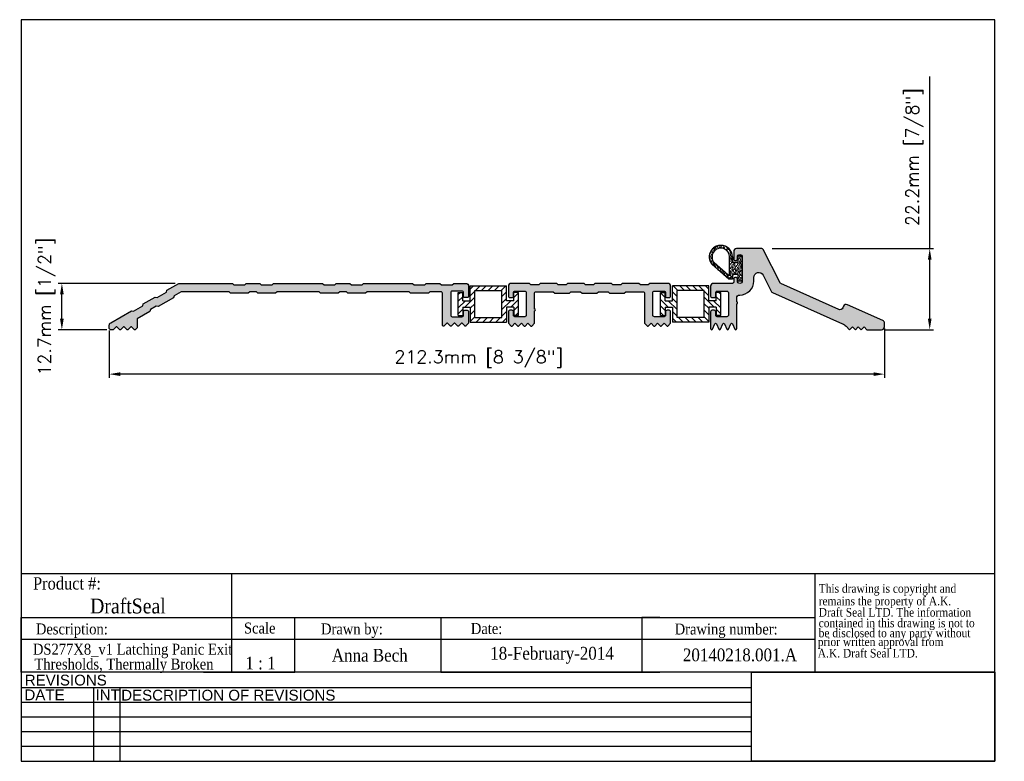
# Model space of a CAD drawing. Header units: millimetres. Extents: x 2362 to 2631, y 15 to 219.
import ezdxf
from ezdxf.enums import TextEntityAlignment as Align

# ---------------------------------------------------------------- set-up
doc = ezdxf.new("R2010")
doc.units = ezdxf.units.MM
doc.header["$MEASUREMENT"] = 0
doc.layers.add('AM_5', color=3, linetype='Continuous', lineweight=25)
doc.layers.add('BORDER', color=7, linetype='Continuous', lineweight=25)
for name, color, linetype in [('Current', 7, 'Continuous'), ('DRAWING', 7, 'Continuous'), ('DRAWING1', 5, 'Continuous'), ('FRAME', 7, 'Continuous')]:
    doc.layers.add(name, color=color, linetype=linetype)
doc.styles.add('DS GROUP', font='arial.ttf')
doc.styles.get("Standard").update_dxf_attribs({"font": 'ROMANS.SHX'})
doc.styles.add('TAG', font='GARA.TTF')
doc.dimstyles.new('AM_ISO$0', dxfattribs={"dimtxt": 1.5, "dimasz": 1.5, "dimexe": 1, "dimexo": 1, "dimgap": 1.5, "dimtad": 1, "dimdec": 0, "dimdsep": 46, "dimtxsty": 'Standard', "dimcen": 0, "dimclrd": 256, "dimclre": 256, "dimclrt": 2, "dimadec": 0, "dimazin": 2, "dimtp": 0.1, "dimtm": 0.1, "dimtfac": 0.71, "dimtdec": 0, "dimtmove": 0, "dimatfit": 3, "dimfxl": 1, "dimlwd": -1, "dimlwe": -1, "dimarcsym": 1})
picture_1 = doc.add_image_def('image1.bmp', size_in_pixel=(901, 331))

# ---------------------------------------------------------------- blocks, each defined once
blk = doc.blocks.new('A$C08671A0E')
at = {"layer": 'FRAME', "style": 'TAG'}
for s, p in [('This drawing is copyright and', (14.8, -52.3)), ('remains the property of A.K.', (14.8, -101.5)), ('Draft Seal LTD. The information', (14.8, -145.7)), ('contained in this drawing is not to  ', (14.8, -187.4)), ('be disclosed to any party without ', (14.8, -226.7)), (' prior written approval from', (0, -261.2)), (' A.K. Draft Seal LTD.', (0, -306.1))]:
    blk.add_text(s, height=33.819, dxfattribs=at).set_placement(p)
blk = doc.blocks.new('*D465')
at = {"layer": 'AM_5', "linetype": 'ByBlock', "transparency": 16777216}
for p, q in [((2404.29, 146.25), (2372.25, 146.25)), ((2373.25, 136.55), (2373.25, 143.25)), ((2385.61, 133.55), (2372.25, 133.55))]:
    blk.add_line(p, q, dxfattribs=at)
at = {"layer": 'AM_5', "transparency": 16777216}
for points in [[(2372.75, 143.25), (2373.75, 143.25), (2373.25, 146.25)], [(2372.75, 136.55), (2373.75, 136.55), (2373.25, 133.55)]]:
    blk.add_solid(points, dxfattribs=at)
at = {"layer": 'Defpoints', "color": 0, "transparency": 16777216}
for p in [(2373.25, 146.25), (2405.29, 146.25), (2386.61, 133.55)]:
    blk.add_point(p, dxfattribs=at)
at = {"layer": 'AM_5', "color": 7, "transparency": 16777216, "insert": (2369.08, 139.9), "char_height": 3.5, "attachment_point": 5, "rotation": 90}
blk.add_mtext('12.7mm [1/2"]', dxfattribs=at)
blk = doc.blocks.new('*D466')
at = {"layer": 'AM_5', "linetype": 'ByBlock', "transparency": 16777216}
for p, q in [((2386.23, 133.36), (2386.23, 120.39)), ((2598.56, 133.87), (2598.56, 120.39)), ((2595.56, 121.39), (2389.23, 121.39))]:
    blk.add_line(p, q, dxfattribs=at)
at = {"layer": 'AM_5', "transparency": 16777216}
for points in [[(2389.23, 121.89), (2389.23, 120.89), (2386.23, 121.39)], [(2595.56, 121.89), (2595.56, 120.89), (2598.56, 121.39)]]:
    blk.add_solid(points, dxfattribs=at)
at = {"layer": 'Defpoints', "color": 0, "transparency": 16777216}
for p in [(2598.56, 134.87), (2386.23, 134.36), (2386.23, 121.39)]:
    blk.add_point(p, dxfattribs=at)
at = {"layer": 'AM_5', "color": 7, "transparency": 16777216, "insert": (2487.44, 125.55), "char_height": 3.5, "attachment_point": 5}
blk.add_mtext('212.3mm [8 3/8"]', dxfattribs=at)
blk = doc.blocks.new('*D467')
at = {"layer": 'AM_5', "linetype": 'ByBlock', "transparency": 16777216}
for p, q in [((2610.96, 155.77), (2610.96, 202.93)), ((2567.84, 155.77), (2611.96, 155.77)), ((2610.96, 136.55), (2610.96, 152.77)), ((2598.76, 133.55), (2611.96, 133.55))]:
    blk.add_line(p, q, dxfattribs=at)
at = {"layer": 'AM_5', "transparency": 16777216}
for points in [[(2610.46, 152.77), (2611.46, 152.77), (2610.96, 155.77)], [(2610.46, 136.55), (2611.46, 136.55), (2610.96, 133.55)]]:
    blk.add_solid(points, dxfattribs=at)
at = {"layer": 'Defpoints', "color": 0, "transparency": 16777216}
for p in [(2566.84, 155.77), (2610.96, 155.77), (2597.76, 133.55)]:
    blk.add_point(p, dxfattribs=at)
at = {"layer": 'AM_5', "color": 7, "transparency": 16777216, "insert": (2606.79, 180.85), "char_height": 3.5, "attachment_point": 5, "rotation": 90}
blk.add_mtext('22.2mm [7/8"]', dxfattribs=at)

msp = doc.modelspace()

# ---------------------------------------------------------------- hatches: boundary and pattern name
h = msp.add_hatch(color=256)
edge = h.paths.add_edge_path()
edge.add_line((2473.63, 143.55), (2468.77, 143.55))
edge.add_line((2468.77, 143.55), (2468.37, 143.95))
edge.add_line((2468.37, 143.95), (2456.86, 143.95))
edge.add_line((2456.86, 143.95), (2456.46, 143.55))
edge.add_line((2456.46, 143.55), (2451.6, 143.55))
edge.add_line((2451.6, 143.55), (2451.2, 143.95))
edge.add_line((2451.2, 143.95), (2449.36, 143.95))
edge.add_line((2449.36, 143.95), (2448.96, 143.55))
edge.add_line((2448.96, 143.55), (2444.1, 143.55))
edge.add_line((2444.1, 143.55), (2443.7, 143.95))
edge.add_line((2443.7, 143.95), (2432.19, 143.95))
edge.add_line((2432.19, 143.95), (2431.79, 143.55))
edge.add_line((2431.79, 143.55), (2426.93, 143.55))
edge.add_line((2426.93, 143.55), (2426.53, 143.95))
edge.add_line((2426.53, 143.95), (2424.69, 143.95))
edge.add_line((2424.69, 143.95), (2424.29, 143.55))
edge.add_line((2424.29, 143.55), (2419.43, 143.55))
edge.add_line((2419.43, 143.55), (2419.03, 143.95))
edge.add_line((2419.03, 143.95), (2405.9, 143.95))
edge.add_line((2405.9, 143.95), (2404.01, 142.86))
edge.add_line((2404.01, 142.86), (2403.87, 142.31))
edge.add_line((2403.87, 142.31), (2399.66, 139.88))
edge.add_line((2399.66, 139.88), (2399.12, 140.03))
edge.add_line((2399.12, 140.03), (2397.52, 139.11))
edge.add_line((2397.52, 139.11), (2397.37, 138.56))
edge.add_line((2397.37, 138.56), (2393.84, 136.52))
edge.add_line((2393.84, 136.52), (2393.84, 134.08))
edge.add_line((2393.84, 134.08), (2393.38, 133.62))
edge.add_arc((2393.21, 133.8), 0.25, 225, 315, ccw=False)
edge.add_line((2393.03, 133.62), (2392.39, 134.26))
edge.add_arc((2392.21, 134.09), 0.25, 45, 135)
edge.add_line((2392.03, 134.26), (2391.39, 133.62))
edge.add_arc((2391.21, 133.8), 0.25, 225, 315, ccw=False)
edge.add_line((2391.04, 133.62), (2390.39, 134.26))
edge.add_arc((2390.22, 134.09), 0.25, 45, 135)
edge.add_line((2390.04, 134.26), (2389.4, 133.62))
edge.add_arc((2389.22, 133.8), 0.25, 225, 315, ccw=False)
edge.add_line((2389.04, 133.62), (2388.4, 134.26))
edge.add_arc((2388.22, 134.09), 0.25, 45, 135)
edge.add_line((2388.04, 134.26), (2387.4, 133.62))
edge.add_arc((2387.22, 133.8), 0.25, 270, 315, ccw=False)
edge.add_line((2387.22, 133.55), (2386.61, 133.55))
edge.add_arc((2386.61, 133.93), 0.38, 180, 270, ccw=False)
edge.add_line((2386.23, 133.93), (2386.23, 134.78))
edge.add_arc((2387.03, 134.78), 0.8, 120.0005, 180, ccw=False)
edge.add_line((2386.63, 135.48), (2392.3, 138.75))
edge.add_line((2392.3, 138.75), (2392.84, 138.6))
edge.add_line((2392.84, 138.6), (2395.4, 140.07))
edge.add_line((2395.4, 140.07), (2395.54, 140.62))
edge.add_line((2395.54, 140.62), (2398.79, 142.5))
edge.add_line((2398.79, 142.5), (2399.34, 142.35))
edge.add_line((2399.34, 142.35), (2401.89, 143.82))
edge.add_line((2401.89, 143.82), (2402.04, 144.37))
edge.add_line((2402.04, 144.37), (2405.29, 146.25))
edge.add_line((2405.29, 146.25), (2419.98, 146.25))
edge.add_line((2419.98, 146.25), (2420.38, 145.85))
edge.add_line((2420.38, 145.85), (2423.33, 145.85))
edge.add_line((2423.33, 145.85), (2423.73, 146.25))
edge.add_line((2423.73, 146.25), (2427.48, 146.25))
edge.add_line((2427.48, 146.25), (2427.88, 145.85))
edge.add_line((2427.88, 145.85), (2430.83, 145.85))
edge.add_line((2430.83, 145.85), (2431.23, 146.25))
edge.add_line((2431.23, 146.25), (2444.65, 146.25))
edge.add_line((2444.65, 146.25), (2445.05, 145.85))
edge.add_line((2445.05, 145.85), (2448, 145.85))
edge.add_line((2448, 145.85), (2448.4, 146.25))
edge.add_line((2448.4, 146.25), (2452.15, 146.25))
edge.add_line((2452.15, 146.25), (2452.55, 145.85))
edge.add_line((2452.55, 145.85), (2455.5, 145.85))
edge.add_line((2455.5, 145.85), (2455.9, 146.25))
edge.add_line((2455.9, 146.25), (2469.32, 146.25))
edge.add_line((2469.32, 146.25), (2469.72, 145.85))
edge.add_line((2469.72, 145.85), (2472.67, 145.85))
edge.add_line((2472.67, 145.85), (2473.07, 146.25))
edge.add_line((2473.07, 146.25), (2476.82, 146.25))
edge.add_line((2476.82, 146.25), (2477.22, 145.85))
edge.add_line((2477.22, 145.85), (2480.17, 145.85))
edge.add_line((2480.17, 145.85), (2480.57, 146.25))
edge.add_line((2480.57, 146.25), (2483.85, 146.25))
edge.add_arc((2483.85, 145.45), 0.8, 0, 90, ccw=False)
edge.add_line((2484.65, 145.45), (2484.65, 142.75))
edge.add_arc((2484.27, 142.75), 0.38, 270, 360, ccw=False)
edge.add_line((2484.27, 142.37), (2483.63, 142.37))
edge.add_arc((2483.63, 142.75), 0.38, 180, 270, ccw=False)
edge.add_line((2483.25, 142.75), (2483.25, 143.74))
edge.add_arc((2482.87, 143.74), 0.38, 360, 450)
edge.add_line((2482.87, 144.12), (2480.15, 144.12))
edge.add_arc((2480.15, 143.74), 0.38, 90, 180)
edge.add_line((2479.77, 143.74), (2479.77, 137.5))
edge.add_arc((2480.15, 137.5), 0.38, 180, 270)
edge.add_line((2480.15, 137.12), (2482.87, 137.12))
edge.add_arc((2482.87, 137.5), 0.38, 270, 360)
edge.add_line((2483.25, 137.5), (2483.25, 138.49))
edge.add_arc((2483.63, 138.49), 0.38, 90, 180, ccw=False)
edge.add_line((2483.63, 138.87), (2484.27, 138.87))
edge.add_arc((2484.27, 138.49), 0.38, 0, 90, ccw=False)
edge.add_line((2484.65, 138.49), (2484.65, 135.34))
edge.add_line((2484.65, 135.34), (2483.94, 134.62))
edge.add_arc((2483.76, 134.8), 0.25, 225, 315, ccw=False)
edge.add_line((2483.58, 134.62), (2482.94, 135.26))
edge.add_arc((2482.76, 135.09), 0.25, 45, 135)
edge.add_line((2482.59, 135.26), (2481.94, 134.62))
edge.add_arc((2481.77, 134.8), 0.25, 225, 315, ccw=False)
edge.add_line((2481.59, 134.62), (2480.95, 135.26))
edge.add_arc((2480.77, 135.09), 0.25, 45, 135)
edge.add_line((2480.59, 135.26), (2479.95, 134.62))
edge.add_arc((2479.77, 134.8), 0.25, 225, 315, ccw=False)
edge.add_line((2479.6, 134.62), (2478.95, 135.26))
edge.add_arc((2478.78, 135.09), 0.25, 45, 135)
edge.add_line((2478.6, 135.26), (2477.95, 134.62))
edge.add_arc((2477.78, 134.8), 0.25, 225, 315, ccw=False)
edge.add_line((2477.6, 134.62), (2477.47, 134.75))
edge.add_line((2477.47, 134.75), (2477.47, 143.57))
edge.add_arc((2477.09, 143.57), 0.38, 360, 450)
edge.add_line((2477.09, 143.95), (2474.03, 143.95))
edge.add_line((2474.03, 143.95), (2473.63, 143.55))
at = {"layer": 'Current'}
for points in [[(2562.78, 147.89, -0.788336), (2565.33, 148.5), (2567.66, 143.92, 0.171831), (2567.85, 143.74), (2587.1, 135.17, -0.091887), (2588.06, 134.51), (2589.03, 133.55), (2589.82, 134.34), (2590.61, 133.55), (2591.4, 134.34), (2592.19, 133.55), (2592.98, 134.34), (2593.77, 133.55), (2597.76, 133.55, 0.414214), (2598.56, 134.35), (2598.56, 135.39, 0.296213), (2598.09, 136.11), (2588.41, 140.42, 0.414214), (2587.35, 140.02), (2587.12, 139.51, -0.414214), (2586.08, 139.11), (2570.17, 146.19, -0.171831), (2569.99, 146.36), (2565.3, 155.56, 0.282029), (2564.96, 155.77), (2558.07, 155.77, 0.414214), (2557.28, 154.98), (2557.28, 153.01, 1), (2558.3, 153.01), (2558.3, 153.5, -1), (2559.6, 153.5), (2559.6, 146.9, -1), (2558.3, 146.9), (2558.3, 147.39, 1), (2557.28, 147.39), (2557.28, 146.63, -0.414214), (2556.9, 146.25), (2551.72, 146.25, 0.414214), (2550.93, 145.46), (2550.93, 142.75, 0.414214), (2551.31, 142.37), (2551.95, 142.37, 0.414214), (2552.33, 142.75), (2552.33, 143.74, -0.414214), (2552.71, 144.12), (2555.42, 144.12, -0.414214), (2555.8, 143.74), (2555.8, 137.5, -0.414214), (2555.42, 137.12), (2552.71, 137.12, -0.414214), (2552.33, 137.5), (2552.33, 138.49, 0.414214), (2551.95, 138.87), (2551.31, 138.87, 0.414214), (2550.93, 138.49), (2550.93, 133.87), (2551, 133.7, 0.661886), (2551.46, 133.7), (2552.09, 135.18, -0.661886), (2552.56, 135.18), (2553.19, 133.7, 0.661886), (2553.65, 133.7), (2554.28, 135.18, -0.661886), (2554.74, 135.18), (2555.37, 133.7, 0.661886), (2555.83, 133.7), (2556.46, 135.18, -0.661886), (2556.93, 135.18), (2557.56, 133.7, 0.661886), (2558.02, 133.7), (2558.1, 133.88), (2558.1, 140.68, 1), (2558.1, 141.18), (2558.1, 142.27, -0.414214), (2558.9, 143.07), (2558.95, 143.07, 0.414214), (2562.78, 146.9)], [(2515.34, 143.95), (2515.74, 143.55), (2519.8, 143.55), (2520.2, 143.95), (2522.84, 143.95), (2523.24, 143.55), (2527.3, 143.55), (2527.7, 143.95), (2532.43, 143.95, -0.414214), (2532.83, 143.55), (2532.83, 135.34), (2533.62, 134.55), (2533.84, 134.55), (2534.63, 135.34), (2535.42, 134.55), (2535.63, 134.55), (2536.42, 135.34), (2537.21, 134.55), (2537.42, 134.55), (2538.21, 135.34), (2539, 134.55), (2539.21, 134.55), (2540, 135.34), (2540, 138.47, 0.414214), (2539.6, 138.87), (2539, 138.87, 0.414214), (2538.6, 138.47), (2538.6, 137.52, -0.414214), (2538.2, 137.12), (2535.53, 137.12, -0.414214), (2535.13, 137.52), (2535.13, 143.72, -0.414214), (2535.53, 144.12), (2538.2, 144.12, -0.414214), (2538.6, 143.72), (2538.6, 142.77, 0.414214), (2539, 142.37), (2539.6, 142.37, 0.414214), (2540, 142.77), (2540, 145.45, 0.414214), (2539.2, 146.25), (2534.25, 146.25), (2533.85, 145.85), (2531.7, 145.85), (2531.3, 146.25), (2526.75, 146.25), (2526.35, 145.85), (2524.2, 145.85), (2523.8, 146.25), (2519.25, 146.25), (2518.85, 145.85), (2516.7, 145.85), (2516.3, 146.25), (2511.75, 146.25), (2511.35, 145.85), (2509.2, 145.85), (2508.8, 146.25), (2504.25, 146.25), (2503.85, 145.85), (2501.7, 145.85), (2501.3, 146.25), (2496.35, 146.25, 0.414214), (2495.55, 145.45), (2495.55, 142.77, 0.414214), (2495.95, 142.37), (2496.55, 142.37, 0.414214), (2496.95, 142.77), (2496.95, 143.72, -0.414214), (2497.35, 144.12), (2500.02, 144.12, -0.414214), (2500.42, 143.72), (2500.42, 137.52, -0.414214), (2500.02, 137.12), (2497.35, 137.12, -0.414214), (2496.95, 137.52), (2496.95, 138.47, 0.414214), (2496.55, 138.87), (2495.95, 138.87, 0.414214), (2495.55, 138.47), (2495.55, 135.34), (2496.34, 134.55), (2496.55, 134.55), (2497.34, 135.34), (2498.13, 134.55), (2498.34, 134.55), (2499.13, 135.34), (2499.92, 134.55), (2500.13, 134.55), (2500.92, 135.34), (2501.71, 134.55), (2501.93, 134.55), (2502.72, 135.34), (2502.72, 138.72, 1), (2502.72, 139.22), (2502.72, 143.55, -0.414214), (2503.12, 143.95), (2507.84, 143.95), (2508.24, 143.55), (2512.3, 143.55), (2512.7, 143.95)]]:
    msp.add_hatch(color=256, dxfattribs=at).paths.add_polyline_path(points)
at = {"layer": 'DRAWING1'}
h = msp.add_hatch(dxfattribs=at)
h.set_pattern_fill('AR-SAND', color=256, scale=0.0125, angle=270, style=0)
h.set_pattern_definition([(307.5, (2481.85545, 246.2023), (0.6117665, 0.0200004), [0, -0.4826, 0, -0.53975, 0, -0.5159375]), (277.5, (2481.85545, 246.2023), (0.8960314, -0.561904), [0, -0.26035, 0, -0.434975, 0, -0.1666875]), (237.5, (2481.85545, 246.5928), (0.0017965, -0.9887405), [0, -0.15875, 0, -0.5715, 0, -0.746125]), (227.5, (2481.85545, 246.5928), (0.2786617, -0.9544456), [0, -0.079375, 0, -0.37465, 0, -0.428625])])
h.paths.add_polyline_path([(2551.34, 151.42), (2555.9, 147.4), (2556.91, 147.4), (2556.91, 148.67), (2558.44, 148.67), (2558.44, 146.9), (2559.45, 146.9), (2559.45, 153.75), (2558.44, 153.75), (2558.44, 152.23), (2558.44, 151.98), (2556.91, 151.98), (2556.91, 153.5, 1.441639)])
h.paths.add_polyline_path([(2556.15, 153.5), (2556.15, 148.76, -0.641543), (2555.73, 148.56), (2551.89, 151.95, -1.426684)], flags=16)

# ---------------------------------------------------------------- linework, layer by layer
for p, q in [((2362.06, 66.79), (2579.51, 66.79)), ((2419.68, 66.79), (2419.68, 54.73)), ((2579.51, 66.79), (2579.51, 39.73)), ((2362.06, 39.73), (2362.06, 54.73)), ((2362.06, 54.73), (2579.51, 54.73)), ((2362.06, 54.73), (2362.06, 49.73)), ((2362.06, 54.73), (2362.06, 48.73)), ((2362.06, 54.73), (2412.06, 54.73)), ((2419.68, 54.73), (2419.68, 39.73)), ((2437.06, 39.73), (2437.06, 54.73)), ((2437.06, 54.73), (2477.06, 54.73)), ((2477.06, 54.73), (2477.06, 39.73)), ((2537.06, 54.73), (2532.06, 54.73)), ((2532.06, 54.73), (2532.06, 39.73)), ((2362.06, 48.73), (2362.06, 50.23)), ((2362.06, 48.73), (2579.51, 48.73)), ((2362.06, 39.73), (2362.06, 42.73)), ((2412.06, 39.73), (2437.06, 39.73)), ((2477.06, 39.73), (2537.06, 39.73))]:
    msp.add_line(p, q)
msp.add_lwpolyline([(2473.63, 143.55), (2468.77, 143.55), (2468.37, 143.95), (2456.86, 143.95), (2456.46, 143.55), (2451.6, 143.55), (2451.2, 143.95), (2449.36, 143.95), (2448.96, 143.55), (2444.1, 143.55), (2443.7, 143.95), (2432.19, 143.95), (2431.79, 143.55), (2426.93, 143.55), (2426.53, 143.95), (2424.69, 143.95), (2424.29, 143.55), (2419.43, 143.55), (2419.03, 143.95), (2405.9, 143.95), (2404.01, 142.86), (2403.87, 142.31), (2399.66, 139.88), (2399.12, 140.03), (2397.52, 139.11), (2397.37, 138.56), (2393.84, 136.52), (2393.84, 134.08), (2393.38, 133.62, -0.414214), (2393.03, 133.62), (2392.39, 134.26, 0.414214), (2392.03, 134.26), (2391.39, 133.62, -0.414214), (2391.04, 133.62), (2390.39, 134.26, 0.414214), (2390.04, 134.26), (2389.4, 133.62, -0.414214), (2389.04, 133.62), (2388.4, 134.26, 0.414214), (2388.04, 134.26), (2387.4, 133.62, -0.198912), (2387.22, 133.55), (2386.61, 133.55, -0.414214), (2386.23, 133.93), (2386.23, 134.78, -0.267947), (2386.63, 135.48), (2392.3, 138.75), (2392.84, 138.6), (2395.4, 140.07), (2395.54, 140.62), (2398.79, 142.5), (2399.34, 142.35), (2401.89, 143.82), (2402.04, 144.37), (2405.29, 146.25), (2419.98, 146.25), (2420.38, 145.85), (2423.33, 145.85), (2423.73, 146.25), (2427.48, 146.25), (2427.88, 145.85), (2430.83, 145.85), (2431.23, 146.25), (2444.65, 146.25), (2445.05, 145.85), (2448, 145.85), (2448.4, 146.25), (2452.15, 146.25), (2452.55, 145.85), (2455.5, 145.85), (2455.9, 146.25), (2469.32, 146.25), (2469.72, 145.85), (2472.67, 145.85), (2473.07, 146.25), (2476.82, 146.25), (2477.22, 145.85), (2480.17, 145.85), (2480.57, 146.25), (2483.85, 146.25, -0.414214), (2484.65, 145.45), (2484.65, 142.75, -0.414214), (2484.27, 142.37), (2483.63, 142.37, -0.414214), (2483.25, 142.75), (2483.25, 143.74, 0.414214), (2482.87, 144.12), (2480.15, 144.12, 0.414214), (2479.77, 143.74), (2479.77, 137.5, 0.414214), (2480.15, 137.12), (2482.87, 137.12, 0.414214), (2483.25, 137.5), (2483.25, 138.49, -0.414214), (2483.63, 138.87), (2484.27, 138.87, -0.414214), (2484.65, 138.49), (2484.65, 135.34), (2483.94, 134.62, -0.414214), (2483.58, 134.62), (2482.94, 135.26, 0.414214), (2482.59, 135.26), (2481.94, 134.62, -0.414214), (2481.59, 134.62), (2480.95, 135.26, 0.414214), (2480.59, 135.26), (2479.95, 134.62, -0.414214), (2479.6, 134.62), (2478.95, 135.26, 0.414214), (2478.6, 135.26), (2477.95, 134.62, -0.414214), (2477.6, 134.62), (2477.47, 134.75), (2477.47, 143.57, 0.414214), (2477.09, 143.95), (2474.03, 143.95)], format="xyb", close=True)
at = {"layer": 'BORDER'}
for p, q in [((2362.06, 218.5), (2362.06, 15.3)), ((2628.76, 218.5), (2362.06, 218.5)), ((2628.76, 15.3), (2628.76, 218.5)), ((2579.51, 66.79), (2628.76, 66.79)), ((2628.76, 39.73), (2362.06, 39.73)), ((2562.14, 35.42), (2362.06, 35.42)), ((2381.93, 35.42), (2381.93, 15.3)), ((2389.14, 35.42), (2389.14, 15.3)), ((2562.14, 31.4), (2362.06, 31.4)), ((2562.14, 27.37), (2362.06, 27.37)), ((2562.14, 23.35), (2362.06, 23.35)), ((2562.14, 19.33), (2362.06, 19.33)), ((2362.06, 15.3), (2628.76, 15.3))]:
    msp.add_line(p, q, dxfattribs=at)
at = {"layer": 'Current'}
for p, q in [((2481.81, 137.44), (2481.81, 143.79)), ((2481.81, 143.79), (2483.08, 143.79)), ((2481.81, 143.3), (2482.3, 143.79)), ((2483.08, 141.5), (2483.08, 143.79)), ((2485.11, 145.57), (2495.02, 145.57)), ((2485.11, 141.5), (2485.11, 145.57)), ((2485.11, 144.64), (2486.04, 145.57)), ((2485.11, 142.85), (2486.38, 144.12)), ((2486.38, 136.93), (2486.38, 144.3)), ((2486.38, 144.3), (2493.75, 144.3)), ((2486.57, 144.3), (2487.84, 145.57)), ((2488.2, 144.3), (2489.47, 145.57)), ((2489.99, 144.3), (2491.26, 145.57)), ((2491.79, 144.3), (2493.06, 145.57)), ((2493.59, 144.3), (2494.86, 145.57)), ((2493.75, 136.93), (2493.75, 144.3)), ((2493.75, 142.67), (2495.02, 143.94)), ((2495.02, 141.5), (2495.02, 145.57)), ((2497.05, 141.5), (2497.05, 143.79)), ((2498.32, 143.79), (2497.05, 143.79)), ((2497.05, 142.38), (2498.32, 143.65)), ((2498.32, 137.44), (2498.32, 143.79)), ((2537.22, 143.79), (2538.49, 143.79)), ((2537.22, 137.44), (2537.22, 143.79)), ((2538.49, 142.38), (2537.22, 143.65)), ((2538.49, 141.5), (2538.49, 143.79)), ((2550.43, 145.57), (2540.52, 145.57)), ((2540.52, 141.5), (2540.52, 145.57)), ((2541.79, 142.67), (2540.52, 143.94)), ((2541.96, 144.3), (2540.69, 145.57)), ((2549.16, 144.3), (2541.79, 144.3)), ((2541.79, 136.93), (2541.79, 144.3)), ((2543.76, 144.3), (2542.49, 145.57)), ((2545.55, 144.3), (2544.28, 145.57)), ((2547.35, 144.3), (2546.08, 145.57)), ((2548.98, 144.3), (2547.71, 145.57)), ((2549.16, 136.93), (2549.16, 144.3)), ((2550.43, 142.85), (2549.16, 144.12)), ((2550.43, 144.64), (2549.5, 145.57)), ((2550.43, 141.5), (2550.43, 145.57)), ((2552.46, 141.5), (2552.46, 143.79)), ((2553.73, 143.79), (2552.46, 143.79)), ((2553.73, 143.3), (2553.24, 143.79)), ((2553.73, 137.44), (2553.73, 143.79)), ((2481.81, 141.34), (2483.08, 142.61)), ((2481.81, 139.54), (2483.77, 141.5)), ((2483.08, 141.5), (2485.11, 141.5)), ((2483.63, 139.73), (2486.38, 142.49)), ((2485.11, 139.42), (2486.38, 140.69)), ((2493.75, 140.87), (2495.02, 142.14)), ((2493.75, 139.08), (2496.18, 141.5)), ((2497.05, 141.5), (2495.02, 141.5)), ((2496.2, 139.73), (2498.32, 141.85)), ((2539.35, 139.73), (2537.22, 141.85)), ((2538.49, 141.5), (2540.52, 141.5)), ((2541.79, 139.08), (2539.36, 141.5)), ((2541.79, 140.87), (2540.52, 142.14)), ((2551.92, 139.73), (2549.16, 142.49)), ((2550.43, 139.42), (2549.16, 140.69)), ((2552.46, 141.5), (2550.43, 141.5)), ((2553.73, 139.54), (2551.77, 141.5)), ((2553.73, 141.34), (2552.46, 142.61)), ((2481.81, 137.91), (2483.08, 139.18)), ((2483.08, 139.73), (2485.11, 139.73)), ((2483.08, 139.73), (2483.08, 137.44)), ((2485.11, 139.73), (2485.11, 135.66)), ((2485.11, 137.62), (2486.38, 138.89)), ((2493.75, 137.28), (2495.02, 138.55)), ((2495.02, 139.73), (2495.02, 135.66)), ((2497.05, 139.73), (2495.02, 139.73)), ((2497.05, 138.79), (2498.32, 140.06)), ((2497.05, 139.73), (2497.05, 137.44)), ((2497.5, 137.44), (2498.32, 138.26)), ((2538.49, 138.79), (2537.22, 140.06)), ((2538.04, 137.44), (2537.22, 138.26)), ((2538.49, 139.73), (2540.52, 139.73)), ((2538.49, 139.73), (2538.49, 137.44)), ((2540.52, 139.73), (2540.52, 135.66)), ((2541.79, 137.28), (2540.52, 138.55)), ((2550.43, 137.62), (2549.16, 138.89)), ((2552.46, 139.73), (2550.43, 139.73)), ((2550.43, 139.73), (2550.43, 135.66)), ((2552.46, 139.73), (2552.46, 137.44)), ((2553.73, 137.91), (2552.46, 139.18)), ((2481.81, 137.44), (2483.08, 137.44)), ((2485.11, 135.83), (2486.38, 137.1)), ((2485.11, 135.66), (2495.02, 135.66)), ((2486.38, 136.93), (2493.75, 136.93)), ((2486.75, 135.66), (2488.02, 136.93)), ((2488.54, 135.66), (2489.81, 136.93)), ((2490.34, 135.66), (2491.61, 136.93)), ((2492.13, 135.66), (2493.4, 136.93)), ((2493.93, 135.66), (2495.02, 136.75)), ((2498.32, 137.44), (2497.05, 137.44)), ((2537.22, 137.44), (2538.49, 137.44)), ((2541.61, 135.66), (2540.52, 136.75)), ((2550.43, 135.66), (2540.52, 135.66)), ((2549.16, 136.93), (2541.79, 136.93)), ((2543.41, 135.66), (2542.14, 136.93)), ((2545.21, 135.66), (2543.94, 136.93)), ((2547, 135.66), (2545.73, 136.93)), ((2548.8, 135.66), (2547.53, 136.93)), ((2550.43, 135.83), (2549.16, 137.1)), ((2553.73, 137.44), (2552.46, 137.44))]:
    msp.add_line(p, q, dxfattribs=at)
at = {"layer": 'DRAWING'}
for points in [[(2551.31, 142.37), (2551.95, 142.37, 0.414214), (2552.33, 142.75), (2552.33, 143.74, -0.414214), (2552.71, 144.12), (2555.42, 144.12, -0.414214), (2555.8, 143.74), (2555.8, 137.5, -0.414214), (2555.42, 137.12), (2552.71, 137.12, -0.414214), (2552.33, 137.5), (2552.33, 138.49, 0.414214), (2551.95, 138.87), (2551.31, 138.87, 0.414214), (2550.93, 138.49), (2550.93, 133.87), (2551, 133.7, 0.661886), (2551.46, 133.7), (2552.09, 135.18, -0.661886), (2552.56, 135.18), (2553.19, 133.7, 0.661886), (2553.65, 133.7), (2554.28, 135.18, -0.661886), (2554.74, 135.18), (2555.37, 133.7, 0.661886), (2555.83, 133.7), (2556.46, 135.18, -0.661886), (2556.93, 135.18), (2557.56, 133.7, 0.661886), (2558.02, 133.7), (2558.1, 133.88), (2558.1, 140.68, 1), (2558.1, 141.18), (2558.1, 142.27, -0.414214), (2558.9, 143.07), (2558.95, 143.07, 0.414214), (2562.78, 146.9), (2562.78, 147.89, -0.788336), (2565.33, 148.5), (2567.66, 143.92, 0.171831), (2567.85, 143.74), (2587.1, 135.17, -0.091887), (2588.06, 134.51), (2589.03, 133.55), (2589.82, 134.34), (2590.61, 133.55), (2591.4, 134.34), (2592.19, 133.55), (2592.98, 134.34), (2593.77, 133.55), (2597.76, 133.55, 0.414214), (2598.56, 134.35), (2598.56, 135.39, 0.296213), (2598.09, 136.11), (2588.41, 140.42, 0.414214), (2587.35, 140.02), (2587.12, 139.51, -0.414214), (2586.08, 139.11), (2570.17, 146.19, -0.171831), (2569.99, 146.36), (2565.3, 155.56, 0.282029), (2564.96, 155.77), (2558.07, 155.77, 0.414214), (2557.28, 154.98), (2557.28, 153.01, 1), (2558.3, 153.01), (2558.3, 153.5, -1), (2559.6, 153.5), (2559.6, 146.9, -1), (2558.3, 146.9), (2558.3, 147.39, 1), (2557.28, 147.39), (2557.28, 146.63, -0.414214), (2556.9, 146.25), (2551.72, 146.25, 0.414214), (2550.93, 145.46), (2550.93, 142.75, 0.414214)], [(2507.84, 143.95), (2508.24, 143.55), (2512.3, 143.55), (2512.7, 143.95), (2515.34, 143.95), (2515.74, 143.55), (2519.8, 143.55), (2520.2, 143.95), (2522.84, 143.95), (2523.24, 143.55), (2527.3, 143.55), (2527.7, 143.95), (2532.43, 143.95, -0.414214), (2532.83, 143.55), (2532.83, 135.34), (2533.62, 134.55), (2533.84, 134.55), (2534.63, 135.34), (2535.42, 134.55), (2535.63, 134.55), (2536.42, 135.34), (2537.21, 134.55), (2537.42, 134.55), (2538.21, 135.34), (2539, 134.55), (2539.21, 134.55), (2540, 135.34), (2540, 138.47, 0.414214), (2539.6, 138.87), (2539, 138.87, 0.414214), (2538.6, 138.47), (2538.6, 137.52, -0.414214), (2538.2, 137.12), (2535.53, 137.12, -0.414214), (2535.13, 137.52), (2535.13, 143.72, -0.414214), (2535.53, 144.12), (2538.2, 144.12, -0.414214), (2538.6, 143.72), (2538.6, 142.77, 0.414214), (2539, 142.37), (2539.6, 142.37, 0.414214), (2540, 142.77), (2540, 145.45, 0.414214), (2539.2, 146.25), (2534.25, 146.25), (2533.85, 145.85), (2531.7, 145.85), (2531.3, 146.25), (2526.75, 146.25), (2526.35, 145.85), (2524.2, 145.85), (2523.8, 146.25), (2519.25, 146.25), (2518.85, 145.85), (2516.7, 145.85), (2516.3, 146.25), (2511.75, 146.25), (2511.35, 145.85), (2509.2, 145.85), (2508.8, 146.25), (2504.25, 146.25), (2503.85, 145.85), (2501.7, 145.85), (2501.3, 146.25), (2496.35, 146.25, 0.414214), (2495.55, 145.45), (2495.55, 142.77, 0.414214), (2495.95, 142.37), (2496.55, 142.37, 0.414214), (2496.95, 142.77), (2496.95, 143.72, -0.414214), (2497.35, 144.12), (2500.02, 144.12, -0.414214), (2500.42, 143.72), (2500.42, 137.52, -0.414214), (2500.02, 137.12), (2497.35, 137.12, -0.414214), (2496.95, 137.52), (2496.95, 138.47, 0.414214), (2496.55, 138.87), (2495.95, 138.87, 0.414214), (2495.55, 138.47), (2495.55, 135.34), (2496.34, 134.55), (2496.55, 134.55), (2497.34, 135.34), (2498.13, 134.55), (2498.34, 134.55), (2499.13, 135.34), (2499.92, 134.55), (2500.13, 134.55), (2500.92, 135.34), (2501.71, 134.55), (2501.93, 134.55), (2502.72, 135.34), (2502.72, 138.72, 1), (2502.72, 139.22), (2502.72, 143.55, -0.414214), (2503.12, 143.95)]]:
    msp.add_lwpolyline(points, format="xyb", close=True, dxfattribs=at)
at = {"layer": 'DRAWING1', "color": 5, "linetype": 'Continuous'}
for p, q in [((2558.44, 153.75), (2558.44, 152.23)), ((2559.45, 153.75), (2558.44, 153.75)), ((2559.45, 153.75), (2559.45, 146.9)), ((2555.9, 147.4), (2551.34, 151.42)), ((2551.89, 151.95), (2555.73, 148.57)), ((2556.15, 148.76), (2556.15, 153.5)), ((2556.91, 153.5), (2556.91, 151.98)), ((2558.44, 151.98), (2556.91, 151.98)), ((2558.44, 152.23), (2558.44, 151.98)), ((2556.91, 148.67), (2556.91, 147.4)), ((2558.44, 148.67), (2556.91, 148.67)), ((2558.44, 148.67), (2558.44, 146.9)), ((2556.91, 147.4), (2555.9, 147.4)), ((2559.45, 146.9), (2558.44, 146.9))]:
    msp.add_line(p, q, dxfattribs=at)
for centre, radius, start, end in [((2553.74, 153.5), 3.17, 0.0001, 221.0127), ((2553.74, 153.5), 3.17, 0, 180), ((2553.74, 153.5), 2.41, 0, 219.8912), ((2555.9, 148.76), 0.254, 228.6218, 0)]:
    msp.add_arc(centre, radius, start, end, dxfattribs=at)
at = {"layer": 'FRAME', "color": 1}
for q in [(2562.14, 39.74), (2562.14, 39.73)]:
    msp.add_line((2562.14, 15.3), q, dxfattribs=at)

# ---------------------------------------------------------------- block references
at = {"xscale": 0.06987750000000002, "yscale": 0.06987750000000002, "zscale": 0.06987750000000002}
msp.add_blockref('A$C08671A0E', (2579.51, 65.14), dxfattribs=at)

# ---------------------------------------------------------------- texts
at = {"layer": 'BORDER', "attachment_point": 2, "style": 'DS GROUP'}
for s, width, insert, char_height in [('REVISIONS', 20.3868, (2374.32, 39.03), 2.953), ('DATE', 20.3868, (2368.5, 34.99), 2.953), ('INT', 20.3868, (2385.79, 34.99), 2.953), ('DESCRIPTION OF REVISIONS', 103.8609, (2418.84, 34.91), 2.9531)]:
    msp.add_mtext_dynamic_manual_height_columns(s, width=width, gutter_width=7.5, heights=[0], dxfattribs=dict(at, insert=insert, char_height=char_height))
at = {"layer": 'FRAME', "style": 'TAG'}
for s, height, p in [('Product #:', 3.382, (2374.65, 64.13)), ('DraftSeal', 4.069, (2391.34, 57.98)), ('Description:', 3, (2375.98, 51.11)), ('Drawn by:', 3, (2452.69, 51.18)), ('Date:', 3, (2489.58, 51.66)), ('Drawing number:', 3, (2555.2, 51.15)), ('Anna Bech', 3.5, (2457.58, 44.44)), ('18-February-2014', 3.5, (2507.5, 44.44)), ('20140218.001.A', 3.5, (2558.98, 44.45)), ('1 : 1', 3.5, (2427.65, 42.21))]:
    msp.add_text(s, height=height, dxfattribs=at).set_placement(p, align=Align.MIDDLE)
msp.add_text('Scale', height=3, dxfattribs=at).set_placement((2423.13, 50.32))
for s, p in [('DS277X8_v1 Latching Panic Exit ', (2393.11, 44.53)), ('Thresholds, Thermally Broken', (2390.26, 40.46))]:
    msp.add_text(s, height=3, dxfattribs=at).set_placement(p, align=Align.CENTER)

# ---------------------------------------------------------------- dimensions: what is measured, and where the dimension line sits
at = {"layer": 'AM_5'}
for base, p1, p2, picture, middle in [((2610.96, 155.77), (2597.76, 133.55), (2566.84, 155.77), '*D467', (2610.96, 180.85)), ((2373.25, 146.25), (2386.61, 133.55), (2405.29, 146.25), '*D465', (2373.25, 139.9))]:
    dim = msp.add_linear_dim(base=base, p1=p1, p2=p2, angle=90, dimstyle='AM_ISO$0', override={"dimtxt": 3.5, "dimasz": 3, "dimdec": 1, "dimpost": '<>mm', "dimclrt": 7}, dxfattribs=at)
    dim.commit()
    dim.dimension.update_dxf_attribs({"geometry": picture, "text_midpoint": middle, "dimtype": 160})
dim = msp.add_linear_dim(base=(2386.23, 121.39), p1=(2598.56, 134.87), p2=(2386.23, 134.36), dimstyle='AM_ISO$0', override={"dimtxt": 3.5, "dimasz": 3, "dimdec": 1, "dimpost": '<>mm', "dimclrt": 7}, dxfattribs=at)
dim.commit()
dim.dimension.update_dxf_attribs({"geometry": '*D466', "text_midpoint": (2487.44, 121.39), "dimtype": 160})

# ---------------------------------------------------------------- pictures from other files: only their frames are drawn
image = msp.add_image(picture_1, insert=(2562.14, 15.3), size_in_units=(66.62, 24.47))
image.dxf.flags = 7

doc.saveas('drawing.dxf')
